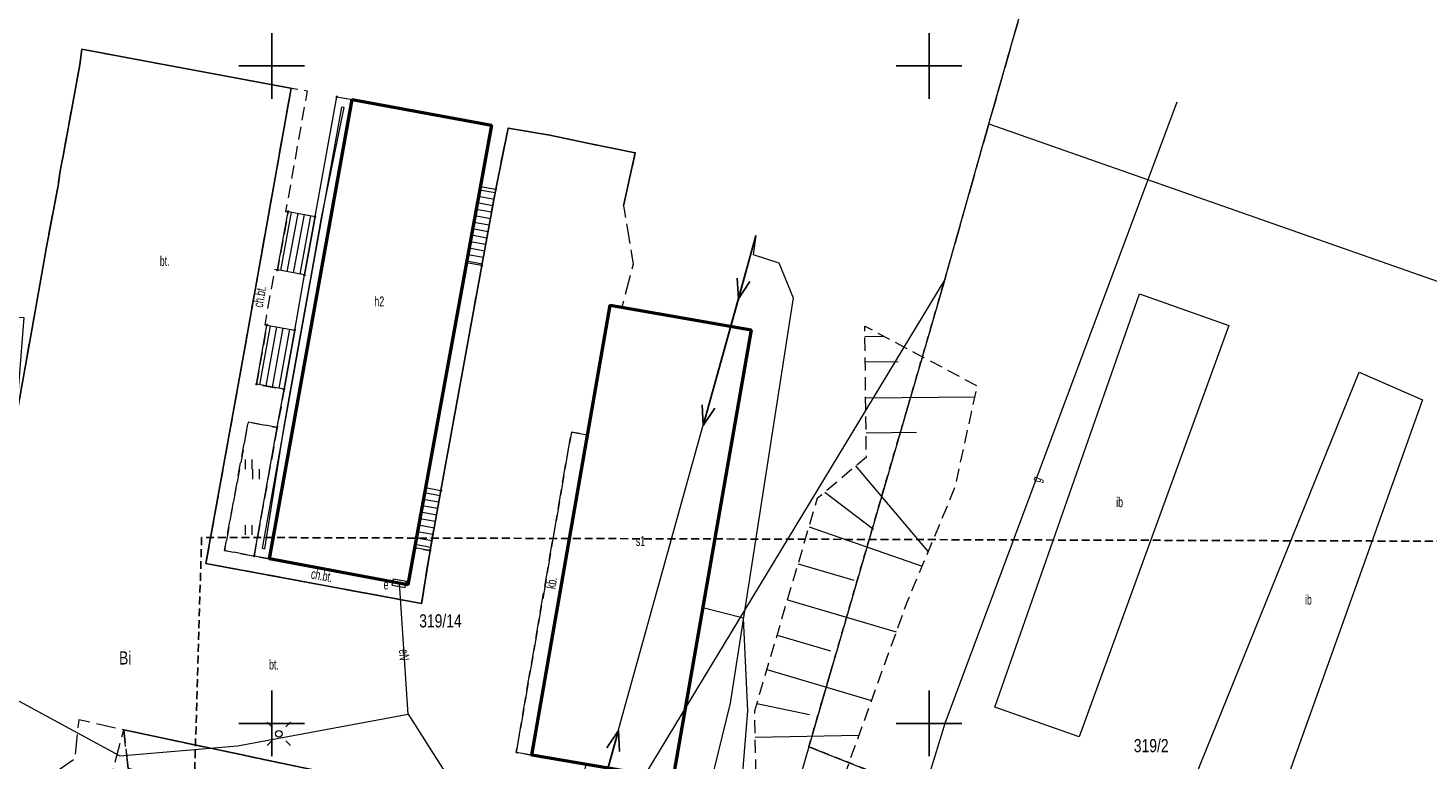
# Model space of a CAD drawing. Header units: metres. Extents: x 7477116 to 7525112, y 5510197 to 5567455.
# Tile 12 of 18: x 7496131 to 7496238, y 5531797 to 5531853. Entities that reach past the tile are written whole.
import ezdxf
from ezdxf.enums import TextEntityAlignment as Align

# ---------------------------------------------------------------- set-up
doc = ezdxf.new("R2010")
doc.units = ezdxf.units.M
for name, pattern in [('1.0_0.5', [1.5, 1, -0.5]), ('1.5_0.5', [2, 1.5, -0.5]), ('2', [0.9, 0.6, -0.3]), ('219-500', [0]), ('egkk-500', [2, 1.5, -0.5]), ('egug-500', [1, 0.5, -0.5]), ('suep_nn_500', [0])]:
    doc.linetypes.add(name, pattern=pattern)
doc.layers.get('0').update_dxf_attribs({"color": 2, "lineweight": 5})
doc.styles.get("Standard").update_dxf_attribs({"font": 'Working1250', "width": 0.75})

# ---------------------------------------------------------------- blocks, each defined once
blk = doc.blocks.new('203')
at = {"linetype": 'Continuous', "lineweight": 0}
h = blk.add_hatch(color=0, dxfattribs=at)
edge = h.paths.add_edge_path()
edge.add_arc((0, 0), 0.045, 0, 360)
blk = doc.blocks.new('PUNKTBUD')
at = {"color": 0}
blk.add_circle((0, 0), 0.045, dxfattribs=at)
blk = doc.blocks.new('US18')
at = {"color": 0, "linetype": 'Continuous', "lineweight": 13}
for p, q in [((-0.5, -0.25), (-0.5, 0.25)), ((-0.5, 0.25), (0.5, 0.25)), ((0.5, -0.25), (0.5, 0.25)), ((-0.5, -0.25), (0.5, -0.25))]:
    blk.add_line(p, q, dxfattribs=at)
blk = doc.blocks.new('SM01')
at = {"color": 0, "linetype": 'Continuous', "lineweight": 13}
for p, q in [((-0.53, 0.531), (-0.883, 0.884)), ((0.531, 0.531), (0.884, 0.884)), ((-0.53, -0.53), (-0.883, -0.883)), ((0.531, -0.53), (0.884, -0.883))]:
    blk.add_line(p, q, dxfattribs=at)
blk.add_circle((0, 0), 0.25, dxfattribs=at)
blk = doc.blocks.new('TU04')
at = {"color": 0, "linetype": 'Continuous', "lineweight": 13}
for p, q in [((0, 0), (0, 0.75)), ((0.5, 0), (0.5, 0.75))]:
    blk.add_line(p, q, dxfattribs=at)
blk = doc.blocks.new('SUEP1')
at = {"color": 0, "linetype": 'Continuous'}
for p, q in [((0, 0), (5, 0)), ((5, 0), (3.5, 0.5)), ((5, 0), (3.5, -0.5)), ((5, 0), (15, 0)), ((15, 0), (13.5, 0.5)), ((15, 0), (13.5, -0.5))]:
    blk.add_line(p, q, dxfattribs=at)
blk = doc.blocks.new('RAMKA500KP')
at = {"color": 0}
for p, q in [((150, 97.5), (150, 102.5)), ((200, 97.5), (200, 102.5)), ((147.5, 100), (152.5, 100)), ((197.5, 100), (202.5, 100)), ((150, 47.5), (150, 52.5)), ((200, 47.5), (200, 52.5)), ((147.5, 50), (152.5, 50)), ((197.5, 50), (202.5, 50))]:
    blk.add_line(p, q, dxfattribs=at)

msp = doc.modelspace()

# ---------------------------------------------------------------- linework, layer by layer
at = {"layer": '217-kontur klasyfikacyjny', "color": 92, "linetype": 'egkk-500', "lineweight": 18, "flags": 128}
for points in [[(7496207.29, 5531855.22), (7496204.54, 5531845.59)], [(7496204.54, 5531845.59), (7496201.19, 5531833.75)], [(7496201.19, 5531833.75), (7496190.85, 5531798.23)], [(7496190.85, 5531798.23), (7496237.93, 5531779.54)]]:
    msp.add_lwpolyline(points, dxfattribs=at)
at = {"layer": '218-kontur użytku gruntowego', "color": 94, "linetype": 'egug-500', "lineweight": 18, "flags": 128}
for points in [[(7496204.54, 5531845.59), (7496207.29, 5531855.22)], [(7496201.19, 5531833.75), (7496204.54, 5531845.59)], [(7496190.85, 5531798.23), (7496201.19, 5531833.75)], [(7496237.93, 5531779.54), (7496190.85, 5531798.23)]]:
    msp.add_lwpolyline(points, dxfattribs=at)
at = {"layer": '219-działka ewidencyjna', "color": 7, "linetype": '219-500', "lineweight": 18, "flags": 128}
for points in [[(7496204.54, 5531845.59), (7496207.29, 5531855.22)], [(7496201.19, 5531833.75), (7496204.54, 5531845.59)], [(7496204.54, 5531845.59), (7496273.32, 5531821.46)], [(7496201.19, 5531833.75), (7496171.41, 5531784.58)], [(7496201.19, 5531833.75), (7496190.85, 5531798.23)], [(7496190.85, 5531798.23), (7496186.15, 5531782.07)], [(7496190.85, 5531798.23), (7496240.11, 5531778.68)]]:
    msp.add_lwpolyline(points, dxfattribs=at)
at = {"layer": '312-budynek ewidencyjny', "color": 7, "linetype": 'CONTINUOUS', "lineweight": 50, "flags": 128}
for points in [[(7496149.84, 5531812.51), (7496156.13, 5531847.45)], [(7496156.13, 5531847.45), (7496166.71, 5531845.51)], [(7496166.71, 5531845.51), (7496160.35, 5531810.55)], [(7496169.78, 5531797.59), (7496175.74, 5531831.8)], [(7496175.74, 5531831.8), (7496186.46, 5531829.93)], [(7496186.46, 5531829.93), (7496180.51, 5531795.77)], [(7496160.35, 5531810.55), (7496149.84, 5531812.51)], [(7496180.51, 5531795.77), (7496169.78, 5531797.59)]]:
    msp.add_lwpolyline(points, dxfattribs=at)
at = {"layer": '352-schody', "color": 7, "linetype": 'CONTINUOUS', "lineweight": 18, "flags": 128}
for points in [[(7496165.98, 5531834.82), (7496164.8, 5531835.03), (7496165.86, 5531840.84), (7496167.04, 5531840.62)], [(7496165.98, 5531834.82), (7496164.8, 5531835.03), (7496165.86, 5531840.84), (7496167.04, 5531840.62)], [(7496153.31, 5531838.55), (7496152.5, 5531834.11), (7496150.44, 5531834.49), (7496151.25, 5531838.93)], [(7496153.31, 5531838.55), (7496152.5, 5531834.11), (7496150.44, 5531834.49), (7496151.25, 5531838.93)], [(7496149.64, 5531830.3), (7496151.75, 5531829.92), (7496150.95, 5531825.42), (7496148.84, 5531825.8)], [(7496149.64, 5531830.3), (7496151.75, 5531829.92), (7496150.95, 5531825.42), (7496148.84, 5531825.8)], [(7496162.04, 5531813.14), (7496160.86, 5531813.35), (7496161.69, 5531817.93), (7496162.87, 5531817.71)], [(7496162.04, 5531813.14), (7496160.86, 5531813.35), (7496161.69, 5531817.93), (7496162.87, 5531817.71)]]:
    msp.add_lwpolyline(points, close=True, dxfattribs=at)
for points in [[(7496165.72, 5531840.1), (7496166.91, 5531839.88)], [(7496165.81, 5531840.59), (7496167, 5531840.37)], [(7496150.69, 5531834.45), (7496151.5, 5531838.88)], [(7496151.18, 5531834.35), (7496152, 5531838.79)], [(7496165.54, 5531839.11), (7496166.72, 5531838.9)], [(7496165.63, 5531839.61), (7496166.82, 5531839.39)], [(7496151.67, 5531834.26), (7496152.49, 5531838.7)], [(7496152.16, 5531834.17), (7496152.98, 5531838.61)], [(7496165.37, 5531838.13), (7496166.55, 5531837.92)], [(7496165.46, 5531838.62), (7496166.63, 5531838.41)], [(7496165.19, 5531837.15), (7496166.37, 5531836.93)], [(7496165.28, 5531837.64), (7496166.46, 5531837.42)], [(7496164.92, 5531835.67), (7496166.1, 5531835.46)], [(7496165.01, 5531836.16), (7496166.19, 5531835.95)], [(7496165.1, 5531836.66), (7496166.28, 5531836.44)], [(7496164.83, 5531835.18), (7496166.01, 5531834.96)], [(7496149.09, 5531825.76), (7496149.9, 5531830.25)], [(7496149.58, 5531825.67), (7496150.39, 5531830.17)], [(7496150.07, 5531825.58), (7496150.88, 5531830.08)], [(7496150.56, 5531825.49), (7496151.37, 5531829.99)], [(7496162.8, 5531817.32), (7496161.62, 5531817.54)], [(7496162.62, 5531816.34), (7496161.44, 5531816.55)], [(7496162.71, 5531816.83), (7496161.53, 5531817.04)], [(7496162.44, 5531815.35), (7496161.26, 5531815.57)], [(7496162.53, 5531815.85), (7496161.35, 5531816.06)], [(7496162.26, 5531814.37), (7496161.08, 5531814.58)], [(7496162.35, 5531814.86), (7496161.17, 5531815.08)], [(7496162.08, 5531813.39), (7496160.91, 5531813.6)], [(7496162.17, 5531813.88), (7496160.99, 5531814.09)]]:
    msp.add_lwpolyline(points, dxfattribs=at)
at = {"layer": 'chodnik', "color": 7, "linetype": '1.0_0.5', "lineweight": 18, "flags": 128}
msp.add_lwpolyline([(7496162.04, 5531813.14), (7496161.4, 5531809.12), (7496145, 5531812.16), (7496147.88, 5531828.14), (7496151.48, 5531848.32), (7496152.7, 5531848.12), (7496151.06, 5531838.93), (7496151.25, 5531838.93), (7496150.44, 5531834.49), (7496150.22, 5531834.53), (7496149.47, 5531830.32), (7496149.64, 5531830.3), (7496148.84, 5531825.8), (7496150.95, 5531825.42), (7496150.42, 5531822.51), (7496148.21, 5531822.92), (7496146.41, 5531813.15), (7496148.66, 5531812.73), (7496149.84, 5531812.51), (7496160.35, 5531810.55), (7496160.86, 5531813.35)], close=True, dxfattribs=at)
at = {"layer": 'inna budowla', "color": 7, "linetype": 'CONTINUOUS', "lineweight": 18, "flags": 128}
for points in [[(7496222.8, 5531830.27), (7496211.41, 5531798.98), (7496204.99, 5531801.23), (7496216, 5531832.66)], [(7496237.52, 5531824.6), (7496226.38, 5531793.41), (7496220.23, 5531795.9), (7496232.71, 5531826.72)]]:
    msp.add_lwpolyline(points, close=True, dxfattribs=at)
at = {"layer": 'krawężnik', "color": 7, "linetype": 'CONTINUOUS', "lineweight": 25, "flags": 128}
for points in [[(7496176.76, 5531839.37), (7496177.65, 5531843.4), (7496174.15, 5531844.11), (7496171.16, 5531844.75), (7496167.99, 5531845.28), (7496167.04, 5531840.62), (7496165.98, 5531834.82), (7496162.87, 5531817.71), (7496162.04, 5531813.14), (7496161.4, 5531809.12), (7496145, 5531812.16), (7496147.88, 5531828.14), (7496151.48, 5531848.32), (7496151.31, 5531848.35), (7496140.96, 5531850.27), (7496135.57, 5531851.28), (7496135.4, 5531850.1), (7496134.14, 5531843.17), (7496133.94, 5531842.15), (7496133.87, 5531841.67), (7496133.78, 5531841.05), (7496133.04, 5531837.15), (7496132.88, 5531836.24), (7496132.68, 5531835.08), (7496131.78, 5531830.07), (7496130.51, 5531822.97)], [(7496138.75, 5531799.51), (7496166.57, 5531793.63), (7496167.02, 5531793.53), (7496168.08, 5531788.85)]]:
    msp.add_lwpolyline(points, dxfattribs=at)
at = {"layer": 'obszar utwardzony', "color": 7, "linetype": '1.5_0.5', "lineweight": 18, "flags": 128}
for points in [[(7496180.51, 5531795.77), (7496182.48, 5531795.44), (7496174.33, 5531787.61), (7496168.08, 5531788.85), (7496167.02, 5531793.53), (7496166.57, 5531793.63), (7496138.75, 5531799.51), (7496135.32, 5531800.28), (7496135.02, 5531797.3), (7496128.18, 5531792.51), (7496116.44, 5531789.36), (7496115.94, 5531798.09), (7496118.37, 5531798.51), (7496119.79, 5531798.83), (7496122.09, 5531799.78), (7496125.43, 5531801.73), (7496126.5, 5531802.78), (7496127.01, 5531804.04), (7496127.34, 5531805.44), (7496128.58, 5531812.38), (7496129.41, 5531816.83), (7496130.51, 5531822.97), (7496131.78, 5531830.07), (7496132.68, 5531835.08), (7496132.88, 5531836.24), (7496133.04, 5531837.15), (7496133.78, 5531841.05), (7496133.87, 5531841.67), (7496133.94, 5531842.15), (7496134.14, 5531843.17), (7496135.4, 5531850.1), (7496135.57, 5531851.28), (7496140.96, 5531850.27), (7496151.31, 5531848.35), (7496151.48, 5531848.32), (7496147.88, 5531828.14), (7496145, 5531812.16), (7496161.4, 5531809.12), (7496162.04, 5531813.14), (7496162.87, 5531817.71), (7496165.98, 5531834.82), (7496167.04, 5531840.62), (7496167.99, 5531845.28), (7496171.16, 5531844.75), (7496174.15, 5531844.11), (7496177.65, 5531843.4), (7496176.76, 5531839.37), (7496177.49, 5531834.93), (7496176.63, 5531831.65), (7496175.74, 5531831.8), (7496174.02, 5531821.95), (7496172.79, 5531822.16), (7496168.6, 5531797.79), (7496169.78, 5531797.59), (7496173.88, 5531796.89), (7496173.67, 5531795.64), (7496174.76, 5531795.38), (7496179.01, 5531794.7), (7496179.23, 5531795.99)], [(7496169.78, 5531797.59), (7496168.6, 5531797.79), (7496172.79, 5531822.16), (7496174.02, 5531821.95)], [(7496159.38, 5531782.84), (7496157.49, 5531778.99), (7496155.58, 5531775.36), (7496149.55, 5531765.98), (7496147.88, 5531766.07), (7496149.21, 5531760.25), (7496144.13, 5531761.09), (7496138.87, 5531761.95), (7496133.69, 5531762.86), (7496132.1, 5531768.57), (7496120.86, 5531777.47), (7496116.44, 5531789.36), (7496128.18, 5531792.51), (7496130.46, 5531786.57), (7496132.46, 5531785.53), (7496135.45, 5531785.02), (7496136.18, 5531788.29), (7496137.87, 5531796.23), (7496138.75, 5531799.51), (7496139.08, 5531796.57), (7496137.17, 5531787.6)], [(7496166.57, 5531793.63), (7496166.26, 5531792.54), (7496165.95, 5531790.86), (7496139.08, 5531796.57), (7496138.75, 5531799.51)]]:
    msp.add_lwpolyline(points, close=True, dxfattribs=at)
at = {"layer": 'przewód elektroenergetyczny niskiego napięcia', "color": 1, "linetype": 'suep_nn_500', "lineweight": 18, "flags": 128}
msp.add_lwpolyline([(7496172.35, 5531785), (7496186.83, 5531837.11)], dxfattribs=at)
at = {"layer": 'przewód elektroenergetyczny podziemny', "color": 1, "linetype": 'CONTINUOUS', "lineweight": 18, "flags": 128}
for points in [[(7496186.83, 5531837.11), (7496186.61, 5531835.66), (7496188.56, 5531835.02), (7496189.67, 5531832.37), (7496184.86, 5531801.53), (7496180.92, 5531785.38), (7496176.78, 5531785.15), (7496176.68, 5531787.38), (7496173.36, 5531787.11), (7496172.29, 5531786.35)], [(7496126.67, 5531831.7), (7496130.15, 5531833.36), (7496130.67, 5531832.35), (7496129.87, 5531830.93), (7496131.16, 5531830.88), (7496129.85, 5531814.37), (7496128.11, 5531803.13), (7496138.46, 5531797.54), (7496147.39, 5531798.3), (7496160.39, 5531800.71)], [(7496160.39, 5531800.71), (7496159.71, 5531810.67)], [(7496160.39, 5531800.71), (7496163.17, 5531796.31), (7496163.15, 5531793.5), (7496173.15, 5531790.55), (7496172.59, 5531787.05), (7496172.29, 5531786.35)]]:
    msp.add_lwpolyline(points, dxfattribs=at)
at = {"layer": 'przewód gazowy', "color": 40, "linetype": 'CONTINUOUS', "lineweight": 18, "flags": 128}
msp.add_lwpolyline([(7496191.39, 5531767.9), (7496201.23, 5531800.02), (7496218.87, 5531847.28)], dxfattribs=at)
at = {"layer": 'przewód telekomunikacyjny podziemny', "color": 30, "linetype": 'CONTINUOUS', "lineweight": 18, "flags": 128}
msp.add_lwpolyline([(7496165.04, 5531778.83), (7496179.85, 5531774.51), (7496184.99, 5531785.98), (7496186.22, 5531800.96), (7496185.88, 5531808.01), (7496182.78, 5531808.79)], dxfattribs=at)
at = {"layer": 'skarpa nieumocniona', "color": 7, "linetype": '1.0_0.5', "lineweight": 18, "flags": 128}
msp.add_lwpolyline([(7496181.94, 5531759.12), (7496185.15, 5531779.82), (7496186.89, 5531793.12), (7496186.74, 5531800.96), (7496191.52, 5531817.15), (7496195.23, 5531820.28), (7496195.11, 5531830.22), (7496203.64, 5531825.68), (7496201.95, 5531817.93), (7496198.29, 5531809.15), (7496193.58, 5531796.13), (7496195.12, 5531794.84), (7496195.55, 5531794.68), (7496195.24, 5531792.84), (7496190.3, 5531778.15), (7496184.83, 5531760.59), (7496185.34, 5531760.08)], close=True, dxfattribs=at)
at = {"layer": 'skarpa nieumocniona', "color": 7, "linetype": 'CONTINUOUS', "lineweight": 18, "flags": 128}
for points in [[(7496195.12, 5531829.42), (7496196.58, 5531829.44)], [(7496195.14, 5531827.49), (7496197.64, 5531827.52)], [(7496195.18, 5531824.75), (7496203.46, 5531824.85)], [(7496195.21, 5531822.11), (7496199.04, 5531822.16)], [(7496194.41, 5531819.59), (7496199.92, 5531813.06)], [(7496192.06, 5531817.6), (7496195.76, 5531814.78)], [(7496190.87, 5531814.94), (7496199.46, 5531811.96)], [(7496190.04, 5531812.14), (7496194.27, 5531810.89)], [(7496189.23, 5531809.41), (7496197.5, 5531806.96)], [(7496188.44, 5531806.72), (7496192.49, 5531805.52)], [(7496187.66, 5531804.09), (7496195.61, 5531801.74)], [(7496186.9, 5531801.51), (7496190.91, 5531800.68)], [(7496186.78, 5531798.95), (7496194.66, 5531799.1)]]:
    msp.add_lwpolyline(points, dxfattribs=at)
at = {"layer": 'taras', "color": 7, "lineweight": 18}
for p, q in [((7496156.13, 5531847.45), (7496149.84, 5531812.51)), ((7496153.31, 5531838.55), (7496154.95, 5531847.66)), ((7496154.95, 5531847.66), (7496156.13, 5531847.45)), ((7496155.31, 5531846.88), (7496149.27, 5531813.34)), ((7496153.8, 5531838.46), (7496155.52, 5531846.84)), ((7496155.52, 5531846.84), (7496155.31, 5531846.88)), ((7496152.5, 5531834.11), (7496153.31, 5531838.55)), ((7496152.99, 5531834.02), (7496153.8, 5531838.46)), ((7496151.75, 5531829.92), (7496152.5, 5531834.11)), ((7496152.24, 5531829.83), (7496152.99, 5531834.02)), ((7496150.95, 5531825.42), (7496151.75, 5531829.92)), ((7496151.44, 5531825.33), (7496152.24, 5531829.83)), ((7496150.42, 5531822.51), (7496150.95, 5531825.42)), ((7496150.91, 5531822.42), (7496151.44, 5531825.33)), ((7496148.66, 5531812.73), (7496150.42, 5531822.51)), ((7496149.48, 5531813.29), (7496150.91, 5531822.42)), ((7496149.27, 5531813.34), (7496149.48, 5531813.29)), ((7496149.84, 5531812.51), (7496148.66, 5531812.73))]:
    msp.add_line(p, q, dxfattribs=at)
at = {"layer": 'trawnik', "color": 7, "linetype": '1.0_0.5', "lineweight": 18, "flags": 128}
msp.add_lwpolyline([(7496150.42, 5531822.51), (7496148.66, 5531812.73), (7496146.41, 5531813.15), (7496148.21, 5531822.92)], close=True, dxfattribs=at)
at = {"layer": 'Zakres', "color": 5, "linetype": '2', "lineweight": 25, "flags": 128}
msp.add_lwpolyline([(7496144.67, 5531814.15), (7496142.2, 5531730.9), (7496256.85, 5531728.08), (7496257.91, 5531813.8)], close=True, dxfattribs=at)

# ---------------------------------------------------------------- block references
at = {"layer": '203-punkt graniczny', "color": 7, "linetype": 'CONTINUOUS', "lineweight": 18}
for p in [(7496204.54, 5531845.59), (7496201.19, 5531833.75), (7496190.85, 5531798.23)]:
    msp.add_blockref('203', p, dxfattribs=at)
at = {"layer": 'latarnia', "color": 7, "linetype": 'CONTINUOUS', "lineweight": 18}
msp.add_blockref('SM01', (7496150.55, 5531799.2), dxfattribs=at)
at = {"layer": 'przewód elektroenergetyczny niskiego napięcia', "color": 1, "linetype": 'CONTINUOUS', "lineweight": 18}
for p, rotation in [((7496186.83, 5531837.11), 254.471), ((7496172.35, 5531785), 74.471)]:
    msp.add_blockref('SUEP1', p, dxfattribs=dict(at, rotation=rotation))
at = {"layer": 'Punkt budynku', "color": 5, "linetype": 'CONTINUOUS', "lineweight": 18}
for p in [(7496154.95, 5531847.66), (7496156.13, 5531847.45), (7496166.71, 5531845.51), (7496165.86, 5531840.84), (7496167.04, 5531840.62), (7496151.25, 5531838.93), (7496153.31, 5531838.55), (7496150.44, 5531834.49), (7496164.8, 5531835.03), (7496165.98, 5531834.82), (7496152.5, 5531834.11), (7496175.74, 5531831.8), (7496149.64, 5531830.3), (7496151.75, 5531829.92), (7496186.46, 5531829.93), (7496148.84, 5531825.8), (7496150.95, 5531825.42), (7496150.42, 5531822.51), (7496161.69, 5531817.93), (7496162.87, 5531817.71), (7496160.86, 5531813.35), (7496148.66, 5531812.73), (7496149.84, 5531812.51), (7496162.04, 5531813.14), (7496160.35, 5531810.55), (7496169.78, 5531797.59)]:
    msp.add_blockref('PUNKTBUD', p, dxfattribs=at)
at = {"layer": 'szafa elektroenergetyczna lub kontener', "color": 1, "linetype": 'CONTINUOUS', "lineweight": 18, "rotation": 349.845}
msp.add_blockref('US18', (7496159.71, 5531810.67), dxfattribs=at)
at = {"layer": 'trawnik', "color": 7, "linetype": 'CONTINUOUS', "lineweight": 18}
for p in [(7496148.01, 5531819.33), (7496148.57, 5531818.58), (7496148.01, 5531814.33)]:
    msp.add_blockref('TU04', p, dxfattribs=at)
at = {"layer": 'Wstawianie ramki sekcyjnej z opisem', "color": 7, "linetype": 'CONTINUOUS', "lineweight": 13}
msp.add_blockref('RAMKA500KP', (7496000, 5531750), dxfattribs=at)

# ---------------------------------------------------------------- texts
at = {"layer": '210-oznaczenie konturu użytku gruntowego', "color": 94, "linetype": 'CONTINUOUS', "lineweight": 18, "width": 0.79}
msp.add_text('Bi', height=1, dxfattribs=at).set_placement((7496138.39, 5531804.48))
at = {"layer": '211-numer działki ewidencyjnej', "color": 7, "linetype": 'CONTINUOUS', "lineweight": 18, "width": 0.79}
for s, p in [('319/14', (7496161.22, 5531807.3)), ('319/2', (7496215.57, 5531797.81))]:
    msp.add_text(s, height=1, dxfattribs=at).set_placement(p)
at = {"layer": '312-oznaczenie budynku ewidencyjnego-Atr117', "color": 7, "width": 0.667}
for s, p in [('h2', (7496158.18, 5531832.1)), ('s1', (7496178.05, 5531813.87))]:
    msp.add_text(s, height=0.75, dxfattribs=at).set_placement(p, align=Align.MIDDLE_CENTER)
at = {"layer": 'chodnik-Atr17', "color": 7, "width": 0.667}
for rotation, p in [(79.898, (7496149.32, 5531831.59)), (349.498, (7496152.94, 5531811.03))]:
    msp.add_text('ch.bt.', height=0.75, rotation=rotation, dxfattribs=at).set_placement(p)
at = {"layer": 'inna budowla-Atr17', "color": 7, "width": 0.667}
for p in [(7496214.23, 5531816.45), (7496228.59, 5531809.04)]:
    msp.add_text('ib', height=0.75, dxfattribs=at).set_placement(p)
at = {"layer": 'obszar utwardzony-Atr17', "color": 7, "width": 0.667}
for p in [(7496141.49, 5531834.79), (7496149.8, 5531804.1)]:
    msp.add_text('bt.', height=0.75, dxfattribs=at).set_placement(p)
msp.add_text('kb.', height=0.75, rotation=80.126, dxfattribs=at).set_placement((7496171.57, 5531810.18))
at = {"layer": 'przewód elektroenergetyczny podziemny-Atr1', "color": 1, "width": 0.667}
msp.add_text('eN', height=0.75, rotation=273.905, dxfattribs=at).set_placement((7496160.05, 5531805.64), align=Align.MIDDLE_LEFT)
at = {"layer": 'przewód gazowy-Atr1', "color": 40, "width": 0.667}
msp.add_text('g', height=0.75, rotation=69.531, dxfattribs=at).set_placement((7496208.09, 5531818.4), align=Align.MIDDLE_LEFT)
at = {"layer": 'szafa elektroenergetyczna lub kontener-Atr17', "color": 1, "width": 0.667}
msp.add_text('e', height=0.75, dxfattribs=at).set_placement((7496158.51, 5531810.19))

doc.saveas('drawing.dxf')
